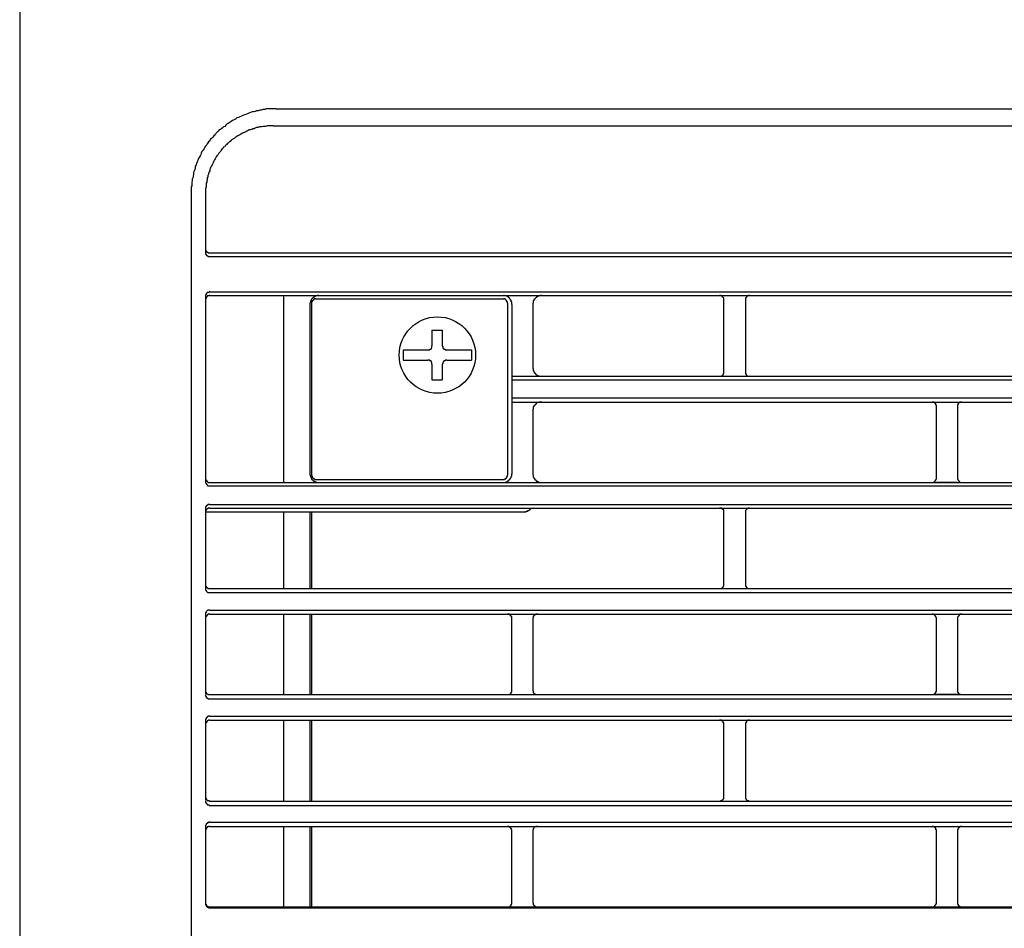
# Model space of a CAD drawing. Header units: millimetres. Extents: x 39871 to 53385, y 51832 to 57813.
# Tile 20 of 88: x 48431 to 48477, y 52581 to 52623. Entities that reach past the tile are written whole.
import ezdxf
from ezdxf import colors
from ezdxf.entities.mleader import LeaderData, LeaderLine
from ezdxf.math import Vec2, Vec3

# ---------------------------------------------------------------- set-up
doc = ezdxf.new("R2010")
doc.units = ezdxf.units.MM
doc.layers.add('AQUAREA', color=7, linetype='Continuous')
doc.layers.add('IS_KAN_OPIS', color=7, linetype='Continuous', lineweight=30)
doc.styles.add('ARIAL', font='ARIALN.TTF')

# ---------------------------------------------------------------- blocks, each defined once
blk = doc.blocks.new('SPLIT')
at = {"layer": 'AQUAREA'}
for points in [[(24287.87, -305.76), (24287.87, -306.54), (24286.4, -308.42), (24286.4, -1597.64)], [(24316.35, -979.25), (24316.15, -979.25), (24315.94, -979.25), (24315.8, -979.25), (24315.59, -979.25), (24315.38, -979.25), (24315.17, -979.25), (24315.03, -979.32), (24314.82, -979.32), (24314.6, -979.39), (24314.47, -979.39), (24314.25, -979.46), (24314.05, -979.46), (24313.9, -979.53), (24313.7, -979.6), (24313.55, -979.6), (24313.35, -979.67), (24313.14, -979.74), (24313, -979.81), (24312.79, -979.88), (24312.65, -979.95), (24312.44, -980.02), (24312.3, -980.09), (24312.09, -980.16), (24311.95, -980.23), (24311.74, -980.3), (24311.6, -980.44), (24311.45, -980.51), (24311.25, -980.58), (24311.1, -980.72), (24310.97, -980.79), (24310.75, -980.93), (24310.62, -981), (24310.48, -981.14), (24310.34, -981.28), (24310.2, -981.35), (24310.05, -981.49), (24309.85, -981.63), (24309.7, -981.7), (24309.57, -981.84), (24309.43, -981.98), (24309.29, -982.12), (24309.22, -982.26), (24309.08, -982.4), (24308.94, -982.54), (24308.8, -982.68), (24308.65, -982.82), (24308.59, -982.96), (24308.45, -983.1), (24308.3, -983.31), (24308.24, -983.45), (24308.1, -983.59), (24308.03, -983.73), (24307.89, -983.94), (24307.82, -984.08), (24307.68, -984.22), (24307.6, -984.43), (24307.54, -984.57), (24307.47, -984.71), (24307.33, -984.92), (24307.25, -985.06), (24307.19, -985.27), (24307.12, -985.41), (24307.05, -985.62), (24306.98, -985.76), (24306.9, -985.97), (24306.9, -986.11), (24306.84, -986.32), (24306.77, -986.53), (24306.7, -986.67), (24306.7, -986.88), (24306.63, -987.09), (24306.63, -987.23), (24306.55, -987.44), (24306.55, -987.65), (24306.49, -987.79), (24306.49, -988), (24306.49, -988.21), (24306.42, -988.35), (24306.42, -988.56), (24306.42, -988.77), (24306.42, -988.98), (24306.42, -989.12)], [(24316.35, -979.25), (24869.92, -979.25)], [(24316, -981.21), (24315.87, -981.21), (24315.73, -981.21), (24315.59, -981.21), (24315.45, -981.21), (24315.3, -981.21), (24315.1, -981.28), (24314.95, -981.28), (24314.82, -981.28), (24314.68, -981.35), (24314.54, -981.35), (24314.4, -981.35), (24314.25, -981.42), (24314.05, -981.42), (24313.9, -981.49), (24313.77, -981.56), (24313.63, -981.56), (24313.49, -981.63), (24313.35, -981.7), (24313.2, -981.7), (24313.07, -981.77), (24312.93, -981.84), (24312.79, -981.91), (24312.65, -981.98), (24312.5, -982.05), (24312.37, -982.12), (24312.23, -982.19), (24312.09, -982.26), (24311.95, -982.33), (24311.88, -982.4), (24311.74, -982.47), (24311.6, -982.54), (24311.45, -982.68), (24311.32, -982.75), (24311.25, -982.82), (24311.1, -982.89), (24310.97, -983.03), (24310.9, -983.1), (24310.75, -983.24), (24310.62, -983.31), (24310.55, -983.45), (24310.4, -983.52), (24310.34, -983.66), (24310.2, -983.73), (24310.13, -983.87), (24309.99, -983.94), (24309.92, -984.08), (24309.85, -984.22), (24309.7, -984.36), (24309.64, -984.43), (24309.57, -984.57), (24309.43, -984.71), (24309.35, -984.85), (24309.29, -984.92), (24309.22, -985.06), (24309.15, -985.2), (24309.08, -985.34), (24309, -985.48), (24308.94, -985.62), (24308.87, -985.76), (24308.8, -985.9), (24308.73, -986.04), (24308.65, -986.18), (24308.59, -986.32), (24308.59, -986.46), (24308.52, -986.6), (24308.45, -986.74), (24308.45, -986.88), (24308.38, -987.02), (24308.38, -987.16), (24308.3, -987.3), (24308.3, -987.51), (24308.24, -987.65), (24308.24, -987.79), (24308.17, -987.93), (24308.17, -988.07), (24308.17, -988.21), (24308.17, -988.35), (24308.1, -988.56), (24308.1, -988.7), (24308.1, -988.84), (24308.1, -988.98), (24308.1, -989.12)], [(24316, -981.21), (24870.27, -981.21)], [(24306.42, -989.12), (24306.42, -1542.75)], [(24308.1, -989.12), (24308.1, -995.98)], [(24306.42, -996.05), (24306.42, -1001.02)], [(24308.1, -995.56), (24308.1, -995.63), (24308.1, -995.7), (24308.1, -995.77), (24308.17, -995.77), (24308.17, -995.84), (24308.17, -995.91), (24308.24, -995.91), (24308.24, -995.98), (24308.3, -995.98), (24308.38, -995.98), (24308.38, -996.05), (24308.45, -996.05), (24308.52, -996.05), (24308.59, -996.05)], [(24308.1, -995.98), (24308.1, -996.05), (24308.1, -996.12), (24308.1, -996.19), (24308.17, -996.19), (24308.17, -996.26), (24308.17, -996.33), (24308.24, -996.33), (24308.24, -996.4), (24308.3, -996.4), (24308.38, -996.4), (24308.38, -996.47), (24308.45, -996.47), (24308.52, -996.47), (24308.59, -996.47)], [(24308.59, -996.05), (24877.69, -996.05)], [(24308.59, -996.47), (24877.69, -996.47)], [(24308.59, -1000.6), (24308.59, -1000.6), (24308.52, -1000.6), (24308.52, -1000.67), (24308.45, -1000.67), (24308.38, -1000.67), (24308.3, -1000.67), (24308.3, -1000.74), (24308.24, -1000.74), (24308.24, -1000.81), (24308.17, -1000.81), (24308.17, -1000.88), (24308.17, -1000.95), (24308.1, -1000.95), (24308.1, -1001.02), (24308.1, -1001.09)], [(24308.59, -1000.6), (24877.69, -1000.6)], [(24308.59, -1001.02), (24308.59, -1001.02), (24308.52, -1001.02), (24308.52, -1001.09), (24308.45, -1001.09), (24308.38, -1001.09), (24308.3, -1001.09), (24308.3, -1001.16), (24308.24, -1001.16), (24308.24, -1001.23), (24308.17, -1001.23), (24308.17, -1001.3), (24308.17, -1001.37), (24308.1, -1001.37), (24308.1, -1001.44), (24308.1, -1001.51)], [(24308.1, -1001.09), (24308.1, -1022.79)], [(24308.59, -1001.02), (24877.69, -1001.02)], [(24317.2, -1001.02), (24317.2, -1022.86)], [(24321.33, -1001.02), (24321.25, -1001.02), (24321.19, -1001.02), (24321.12, -1001.09), (24321.05, -1001.09), (24320.98, -1001.09), (24320.9, -1001.09), (24320.9, -1001.16), (24320.84, -1001.16), (24320.77, -1001.16), (24320.77, -1001.23), (24320.7, -1001.23), (24320.7, -1001.3), (24320.63, -1001.3), (24320.55, -1001.37), (24320.49, -1001.44), (24320.49, -1001.51), (24320.42, -1001.51), (24320.42, -1001.58), (24320.42, -1001.65), (24320.35, -1001.65), (24320.35, -1001.72), (24320.35, -1001.79), (24320.35, -1001.86), (24320.28, -1001.93), (24320.28, -1002), (24320.28, -1002.07)], [(24320.98, -1001.44), (24320.98, -1001.44), (24320.9, -1001.44), (24320.84, -1001.44), (24320.77, -1001.44), (24320.77, -1001.51), (24320.7, -1001.51), (24320.7, -1001.58), (24320.63, -1001.58), (24320.63, -1001.65), (24320.55, -1001.65), (24320.55, -1001.72), (24320.55, -1001.79), (24320.49, -1001.79), (24320.49, -1001.86), (24320.49, -1001.93)], [(24320.49, -1001.93), (24320.49, -1022.02)], [(24320.98, -1001.44), (24342.89, -1001.44)], [(24343.87, -1002.07), (24343.87, -1002), (24343.87, -1001.93), (24343.87, -1001.86), (24343.87, -1001.79), (24343.8, -1001.79), (24343.8, -1001.72), (24343.8, -1001.65), (24343.8, -1001.58), (24343.73, -1001.58), (24343.73, -1001.51), (24343.65, -1001.44), (24343.65, -1001.37), (24343.59, -1001.37), (24343.59, -1001.3), (24343.52, -1001.3), (24343.52, -1001.23), (24343.45, -1001.23), (24343.38, -1001.16), (24343.3, -1001.16), (24343.24, -1001.09), (24343.17, -1001.09), (24343.1, -1001.09), (24343.03, -1001.09), (24343.03, -1001.02), (24342.95, -1001.02), (24342.89, -1001.02)], [(24343.38, -1001.93), (24343.38, -1001.93), (24343.38, -1001.86), (24343.38, -1001.79), (24343.3, -1001.79), (24343.3, -1001.72), (24343.3, -1001.65), (24343.24, -1001.65), (24343.24, -1001.58), (24343.17, -1001.58), (24343.17, -1001.51), (24343.1, -1001.51), (24343.1, -1001.44), (24343.03, -1001.44), (24342.95, -1001.44), (24342.89, -1001.44)], [(24343.38, -1001.93), (24343.38, -1022.02)], [(24347.37, -1001.02), (24347.3, -1001.02), (24347.23, -1001.02), (24347.15, -1001.09), (24347.09, -1001.09), (24347.02, -1001.09), (24346.95, -1001.09), (24346.95, -1001.16), (24346.88, -1001.16), (24346.8, -1001.16), (24346.8, -1001.23), (24346.74, -1001.23), (24346.74, -1001.3), (24346.67, -1001.3), (24346.6, -1001.37), (24346.53, -1001.44), (24346.53, -1001.51), (24346.45, -1001.51), (24346.45, -1001.58), (24346.45, -1001.65), (24346.39, -1001.65), (24346.39, -1001.72), (24346.39, -1001.79), (24346.39, -1001.86), (24346.39, -1001.93), (24346.32, -1001.93), (24346.32, -1002), (24346.32, -1002.07)], [(24368.65, -1001.51), (24368.65, -1001.51), (24368.65, -1001.44), (24368.65, -1001.37), (24368.65, -1001.3), (24368.58, -1001.3), (24368.58, -1001.23), (24368.5, -1001.23), (24368.5, -1001.16), (24368.44, -1001.16), (24368.44, -1001.09), (24368.37, -1001.09), (24368.3, -1001.09), (24368.3, -1001.02), (24368.23, -1001.02), (24368.15, -1001.02)], [(24368.65, -1009.98), (24368.65, -1001.51)], [(24371.65, -1001.02), (24371.65, -1001.02), (24371.59, -1001.02), (24371.52, -1001.02), (24371.52, -1001.09), (24371.45, -1001.09), (24371.38, -1001.09), (24371.38, -1001.16), (24371.3, -1001.16), (24371.3, -1001.23), (24371.24, -1001.23), (24371.24, -1001.3), (24371.17, -1001.3), (24371.17, -1001.37), (24371.17, -1001.44), (24371.17, -1001.51)], [(24371.17, -1001.51), (24371.17, -1009.98)], [(24320.28, -1002.07), (24320.28, -1021.88)], [(24343.87, -1002.07), (24343.87, -1021.88)], [(24346.32, -1002.07), (24346.32, -1009.49)], [(24334.55, -1005.08), (24335.75, -1005.08)], [(24334.55, -1005.08), (24334.55, -1006.9)], [(24335.75, -1005.08), (24335.75, -1006.9)], [(24331.2, -1007.39), (24331.2, -1008.58)], [(24331.2, -1007.39), (24334.07, -1007.39)], [(24334.07, -1007.39), (24334.14, -1007.39), (24334.2, -1007.39), (24334.28, -1007.39), (24334.28, -1007.32), (24334.35, -1007.32), (24334.42, -1007.32), (24334.42, -1007.25), (24334.49, -1007.25), (24334.49, -1007.18), (24334.55, -1007.11), (24334.55, -1007.04), (24334.55, -1006.97), (24334.55, -1006.9)], [(24335.75, -1006.9), (24335.75, -1006.9), (24335.75, -1006.97), (24335.82, -1006.97), (24335.82, -1007.04), (24335.82, -1007.11), (24335.82, -1007.18), (24335.89, -1007.18), (24335.89, -1007.25), (24335.95, -1007.25), (24335.95, -1007.32), (24336.03, -1007.32), (24336.1, -1007.32), (24336.1, -1007.39), (24336.17, -1007.39), (24336.24, -1007.39), (24336.3, -1007.39)], [(24336.3, -1007.39), (24339.18, -1007.39)], [(24339.18, -1007.39), (24339.18, -1008.58)], [(24331.2, -1008.58), (24334.07, -1008.58)], [(24334.55, -1009.07), (24334.55, -1009.07), (24334.55, -1009), (24334.55, -1008.93), (24334.55, -1008.86), (24334.49, -1008.86), (24334.49, -1008.79), (24334.49, -1008.72), (24334.42, -1008.72), (24334.42, -1008.65), (24334.35, -1008.65), (24334.28, -1008.65), (24334.28, -1008.58), (24334.2, -1008.58), (24334.14, -1008.58), (24334.07, -1008.58)], [(24336.3, -1008.58), (24336.24, -1008.58), (24336.17, -1008.58), (24336.1, -1008.58), (24336.1, -1008.65), (24336.03, -1008.65), (24335.95, -1008.65), (24335.95, -1008.72), (24335.89, -1008.72), (24335.89, -1008.79), (24335.82, -1008.86), (24335.82, -1008.93), (24335.82, -1009), (24335.75, -1009.07)], [(24336.3, -1008.58), (24339.18, -1008.58)], [(24334.55, -1009.07), (24334.55, -1010.89)], [(24335.75, -1009.07), (24335.75, -1010.89)], [(24346.32, -1009.49), (24346.32, -1009.49), (24346.32, -1009.56), (24346.39, -1009.56), (24346.39, -1009.63), (24346.39, -1009.7), (24346.39, -1009.77), (24346.39, -1009.84), (24346.45, -1009.84), (24346.45, -1009.91), (24346.45, -1009.98), (24346.53, -1009.98), (24346.53, -1010.05), (24346.53, -1010.12), (24346.6, -1010.12), (24346.6, -1010.19), (24346.67, -1010.19), (24346.67, -1010.26), (24346.74, -1010.26), (24346.8, -1010.33), (24346.88, -1010.33), (24346.88, -1010.4), (24346.95, -1010.4), (24347.02, -1010.4), (24347.09, -1010.4), (24347.09, -1010.47), (24347.15, -1010.47), (24347.23, -1010.47), (24347.3, -1010.47), (24347.37, -1010.47)], [(24368.15, -1010.47), (24368.15, -1010.47), (24368.23, -1010.47), (24368.3, -1010.47), (24368.37, -1010.47), (24368.37, -1010.4), (24368.44, -1010.4), (24368.5, -1010.4), (24368.5, -1010.33), (24368.58, -1010.33), (24368.58, -1010.26), (24368.58, -1010.19), (24368.65, -1010.19), (24368.65, -1010.12), (24368.65, -1010.05), (24368.65, -1009.98)], [(24371.17, -1009.98), (24371.17, -1009.98), (24371.17, -1010.05), (24371.17, -1010.12), (24371.17, -1010.19), (24371.24, -1010.19), (24371.24, -1010.26), (24371.24, -1010.33), (24371.3, -1010.33), (24371.38, -1010.4), (24371.45, -1010.4), (24371.45, -1010.47), (24371.52, -1010.47), (24371.59, -1010.47), (24371.65, -1010.47)], [(24334.55, -1010.89), (24335.75, -1010.89)], [(24343.87, -1010.47), (24842.41, -1010.47)], [(24343.87, -1010.89), (24842.41, -1010.89)], [(24343.87, -1012.99), (24842.41, -1012.99)], [(24343.87, -1013.48), (24842.41, -1013.48)], [(24347.37, -1013.48), (24347.3, -1013.48), (24347.23, -1013.48), (24347.15, -1013.48), (24347.09, -1013.48), (24347.02, -1013.48), (24346.95, -1013.55), (24346.88, -1013.55), (24346.8, -1013.55), (24346.8, -1013.62), (24346.74, -1013.62), (24346.74, -1013.69), (24346.67, -1013.69), (24346.67, -1013.76), (24346.6, -1013.76), (24346.6, -1013.83), (24346.53, -1013.83), (24346.53, -1013.9), (24346.45, -1013.9), (24346.45, -1013.97), (24346.45, -1014.04), (24346.39, -1014.04), (24346.39, -1014.11), (24346.39, -1014.18), (24346.39, -1014.25), (24346.39, -1014.32), (24346.32, -1014.32), (24346.32, -1014.39), (24346.32, -1014.46)], [(24346.32, -1014.46), (24346.32, -1021.88)], [(24393.5, -1013.97), (24393.5, -1013.9), (24393.5, -1013.83), (24393.43, -1013.83), (24393.43, -1013.76), (24393.43, -1013.69), (24393.35, -1013.69), (24393.35, -1013.62), (24393.29, -1013.55), (24393.22, -1013.55), (24393.22, -1013.48), (24393.15, -1013.48), (24393.08, -1013.48), (24393, -1013.48)], [(24393.5, -1013.48), (24395.95, -1013.48)], [(24393.5, -1022.37), (24393.5, -1013.97)], [(24396.44, -1013.48), (24396.44, -1013.48), (24396.37, -1013.48), (24396.3, -1013.48), (24396.23, -1013.48), (24396.23, -1013.55), (24396.15, -1013.55), (24396.09, -1013.55), (24396.09, -1013.62), (24396.02, -1013.62), (24396.02, -1013.69), (24396.02, -1013.76), (24395.95, -1013.76), (24395.95, -1013.83), (24395.95, -1013.9), (24395.95, -1013.97)], [(24395.95, -1013.97), (24395.95, -1022.37)], [(24308.1, -1022.37), (24308.1, -1022.37), (24308.1, -1022.44), (24308.1, -1022.51), (24308.17, -1022.58), (24308.17, -1022.65), (24308.24, -1022.65), (24308.24, -1022.72), (24308.3, -1022.72), (24308.3, -1022.79), (24308.38, -1022.79), (24308.38, -1022.86), (24308.45, -1022.86), (24308.52, -1022.86), (24308.59, -1022.86)], [(24320.28, -1021.88), (24320.28, -1021.88), (24320.28, -1021.95), (24320.28, -1022.02), (24320.35, -1022.02), (24320.35, -1022.09), (24320.35, -1022.16), (24320.35, -1022.23), (24320.42, -1022.3), (24320.42, -1022.37), (24320.49, -1022.37), (24320.49, -1022.44), (24320.49, -1022.51), (24320.55, -1022.51), (24320.55, -1022.58), (24320.63, -1022.58), (24320.63, -1022.65), (24320.7, -1022.65), (24320.7, -1022.72), (24320.77, -1022.72), (24320.84, -1022.72), (24320.84, -1022.79), (24320.9, -1022.79), (24320.98, -1022.79), (24321.05, -1022.86), (24321.12, -1022.86), (24321.19, -1022.86), (24321.25, -1022.86), (24321.33, -1022.86)], [(24320.49, -1022.02), (24320.49, -1022.02), (24320.49, -1022.09), (24320.55, -1022.09), (24320.55, -1022.16), (24320.55, -1022.23), (24320.55, -1022.3), (24320.63, -1022.3), (24320.63, -1022.37), (24320.7, -1022.37), (24320.7, -1022.44), (24320.77, -1022.44), (24320.84, -1022.44), (24320.84, -1022.51), (24320.9, -1022.51), (24320.98, -1022.51)], [(24320.98, -1022.51), (24342.89, -1022.51)], [(24342.89, -1022.86), (24342.89, -1022.86), (24342.95, -1022.86), (24343.03, -1022.86), (24343.1, -1022.86), (24343.17, -1022.86), (24343.17, -1022.79), (24343.24, -1022.79), (24343.3, -1022.79), (24343.38, -1022.72), (24343.45, -1022.72), (24343.45, -1022.65), (24343.52, -1022.65), (24343.52, -1022.58), (24343.59, -1022.58), (24343.59, -1022.51), (24343.65, -1022.51), (24343.65, -1022.44), (24343.73, -1022.44), (24343.73, -1022.37), (24343.8, -1022.3), (24343.8, -1022.23), (24343.8, -1022.16), (24343.87, -1022.09), (24343.87, -1022.02), (24343.87, -1021.95), (24343.87, -1021.88)], [(24342.89, -1022.51), (24342.89, -1022.51), (24342.95, -1022.51), (24343.03, -1022.51), (24343.03, -1022.44), (24343.1, -1022.44), (24343.17, -1022.44), (24343.17, -1022.37), (24343.24, -1022.37), (24343.24, -1022.3), (24343.3, -1022.3), (24343.3, -1022.23), (24343.3, -1022.16), (24343.38, -1022.16), (24343.38, -1022.09), (24343.38, -1022.02)], [(24346.32, -1021.88), (24346.32, -1021.88), (24346.32, -1021.95), (24346.39, -1022.02), (24346.39, -1022.09), (24346.39, -1022.16), (24346.39, -1022.23), (24346.45, -1022.3), (24346.45, -1022.37), (24346.53, -1022.37), (24346.53, -1022.44), (24346.53, -1022.51), (24346.6, -1022.51), (24346.6, -1022.58), (24346.67, -1022.58), (24346.67, -1022.65), (24346.74, -1022.65), (24346.74, -1022.72), (24346.8, -1022.72), (24346.88, -1022.72), (24346.88, -1022.79), (24346.95, -1022.79), (24347.02, -1022.79), (24347.09, -1022.86), (24347.15, -1022.86), (24347.23, -1022.86), (24347.3, -1022.86), (24347.37, -1022.86)], [(24393, -1022.86), (24393, -1022.86), (24393.08, -1022.86), (24393.15, -1022.86), (24393.22, -1022.79), (24393.29, -1022.79), (24393.29, -1022.72), (24393.35, -1022.72), (24393.35, -1022.65), (24393.43, -1022.65), (24393.43, -1022.58), (24393.43, -1022.51), (24393.5, -1022.44), (24393.5, -1022.37)], [(24395.95, -1022.37), (24395.95, -1022.37), (24395.95, -1022.44), (24395.95, -1022.51), (24396.02, -1022.58), (24396.02, -1022.65), (24396.09, -1022.65), (24396.09, -1022.72), (24396.15, -1022.72), (24396.15, -1022.79), (24396.23, -1022.79), (24396.23, -1022.86), (24396.3, -1022.86), (24396.37, -1022.86), (24396.44, -1022.86)], [(24308.1, -1022.79), (24308.1, -1022.79), (24308.1, -1022.86), (24308.1, -1022.93), (24308.17, -1023), (24308.17, -1023.07), (24308.24, -1023.07), (24308.24, -1023.14), (24308.3, -1023.14), (24308.3, -1023.21), (24308.38, -1023.21), (24308.38, -1023.28), (24308.45, -1023.28), (24308.52, -1023.28), (24308.59, -1023.28)], [(24308.59, -1022.86), (24877.69, -1022.86)], [(24308.59, -1023.28), (24877.69, -1023.28)], [(24395.95, -1022.86), (24393.5, -1022.86)], [(24308.59, -1025.45), (24308.59, -1025.45), (24308.52, -1025.45), (24308.45, -1025.45), (24308.38, -1025.45), (24308.38, -1025.52), (24308.3, -1025.52), (24308.24, -1025.52), (24308.24, -1025.59), (24308.17, -1025.59), (24308.17, -1025.66), (24308.17, -1025.73), (24308.1, -1025.73), (24308.1, -1025.8), (24308.1, -1025.87), (24308.1, -1025.94)], [(24308.59, -1025.87), (24308.59, -1025.87), (24308.52, -1025.87), (24308.45, -1025.87), (24308.38, -1025.87), (24308.38, -1025.94), (24308.3, -1025.94), (24308.24, -1025.94), (24308.24, -1026.01), (24308.17, -1026.01), (24308.17, -1026.08), (24308.17, -1026.15), (24308.1, -1026.15), (24308.1, -1026.22), (24308.1, -1026.29), (24308.1, -1026.36)], [(24308.1, -1025.94), (24308.1, -1035.25)], [(24308.59, -1025.45), (24877.69, -1025.45)], [(24308.59, -1025.87), (24877.69, -1025.87)], [(24345.34, -1026.29), (24345.34, -1026.29), (24345.4, -1026.29), (24345.48, -1026.29), (24345.55, -1026.29), (24345.55, -1026.22), (24345.62, -1026.22), (24345.69, -1026.22), (24345.75, -1026.22), (24345.75, -1026.15), (24345.83, -1026.15), (24345.9, -1026.15), (24345.9, -1026.08), (24345.97, -1026.08), (24345.97, -1026.01), (24346.04, -1026.01), (24346.04, -1025.94), (24346.1, -1025.94), (24346.1, -1025.87), (24346.18, -1025.87)], [(24368.65, -1026.36), (24368.65, -1026.36), (24368.65, -1026.29), (24368.65, -1026.22), (24368.65, -1026.15), (24368.65, -1026.08), (24368.58, -1026.08), (24368.58, -1026.01), (24368.5, -1026.01), (24368.5, -1025.94), (24368.44, -1025.94), (24368.37, -1025.87), (24368.3, -1025.87), (24368.23, -1025.87), (24368.15, -1025.87)], [(24371.65, -1025.87), (24371.65, -1025.87), (24371.59, -1025.87), (24371.52, -1025.87), (24371.45, -1025.87), (24371.38, -1025.94), (24371.3, -1025.94), (24371.3, -1026.01), (24371.24, -1026.01), (24371.24, -1026.08), (24371.17, -1026.15), (24371.17, -1026.22), (24371.17, -1026.29), (24371.17, -1026.36)], [(24308.1, -1026.29), (24345.34, -1026.29)], [(24317.2, -1026.29), (24317.2, -1035.25)], [(24320.28, -1026.29), (24320.28, -1035.25)], [(24320.49, -1026.29), (24320.49, -1035.25)], [(24368.65, -1034.76), (24368.65, -1026.36)], [(24371.17, -1026.36), (24371.17, -1034.76)], [(24308.1, -1034.76), (24308.1, -1034.76), (24308.1, -1034.83), (24308.1, -1034.9), (24308.1, -1034.97), (24308.17, -1034.97), (24308.17, -1035.04), (24308.17, -1035.11), (24308.24, -1035.11), (24308.24, -1035.18), (24308.3, -1035.18), (24308.38, -1035.18), (24308.38, -1035.25), (24308.45, -1035.25), (24308.52, -1035.25), (24308.59, -1035.25)], [(24308.1, -1035.25), (24308.1, -1035.25), (24308.1, -1035.32), (24308.1, -1035.39), (24308.1, -1035.46), (24308.17, -1035.46), (24308.17, -1035.53), (24308.24, -1035.6), (24308.3, -1035.67), (24308.38, -1035.67), (24308.38, -1035.74), (24308.45, -1035.74), (24308.52, -1035.74), (24308.59, -1035.74)], [(24308.59, -1035.25), (24877.69, -1035.25)], [(24368.15, -1035.25), (24368.15, -1035.25), (24368.23, -1035.25), (24368.3, -1035.25), (24368.37, -1035.25), (24368.44, -1035.18), (24368.5, -1035.18), (24368.5, -1035.11), (24368.58, -1035.11), (24368.58, -1035.04), (24368.65, -1034.97), (24368.65, -1034.9), (24368.65, -1034.83), (24368.65, -1034.76)], [(24371.17, -1034.76), (24371.17, -1034.76), (24371.17, -1034.83), (24371.17, -1034.9), (24371.17, -1034.97), (24371.24, -1034.97), (24371.24, -1035.04), (24371.24, -1035.11), (24371.3, -1035.11), (24371.3, -1035.18), (24371.38, -1035.18), (24371.45, -1035.25), (24371.52, -1035.25), (24371.59, -1035.25), (24371.65, -1035.25)], [(24308.59, -1035.74), (24877.69, -1035.74)], [(24308.59, -1037.77), (24308.59, -1037.77), (24308.52, -1037.77), (24308.45, -1037.77), (24308.38, -1037.77), (24308.38, -1037.84), (24308.3, -1037.84), (24308.24, -1037.91), (24308.17, -1037.98), (24308.17, -1038.05), (24308.1, -1038.05), (24308.1, -1038.12), (24308.1, -1038.19), (24308.1, -1038.26)], [(24308.1, -1038.26), (24308.1, -1047.57)], [(24308.59, -1038.26), (24308.59, -1038.26), (24308.52, -1038.26), (24308.45, -1038.26), (24308.38, -1038.26), (24308.38, -1038.33), (24308.3, -1038.33), (24308.3, -1038.4), (24308.24, -1038.4), (24308.24, -1038.47), (24308.17, -1038.47), (24308.17, -1038.54), (24308.1, -1038.61), (24308.1, -1038.68), (24308.1, -1038.75)], [(24308.59, -1037.77), (24877.69, -1037.77)], [(24308.59, -1038.26), (24877.69, -1038.26)], [(24317.2, -1038.26), (24317.2, -1047.64)], [(24320.28, -1038.26), (24320.28, -1047.64)], [(24320.49, -1038.26), (24320.49, -1047.64)], [(24343.87, -1038.75), (24343.87, -1038.75), (24343.87, -1038.68), (24343.87, -1038.61), (24343.87, -1038.54), (24343.8, -1038.54), (24343.8, -1038.47), (24343.73, -1038.47), (24343.73, -1038.4), (24343.65, -1038.33), (24343.59, -1038.33), (24343.59, -1038.26), (24343.52, -1038.26), (24343.45, -1038.26), (24343.38, -1038.26)], [(24343.87, -1047.15), (24343.87, -1038.75)], [(24346.88, -1038.26), (24346.8, -1038.26), (24346.74, -1038.26), (24346.67, -1038.26), (24346.6, -1038.33), (24346.53, -1038.33), (24346.53, -1038.4), (24346.45, -1038.4), (24346.45, -1038.47), (24346.39, -1038.47), (24346.39, -1038.54), (24346.39, -1038.61), (24346.39, -1038.68), (24346.32, -1038.68), (24346.32, -1038.75)], [(24346.32, -1038.75), (24346.32, -1047.15)], [(24393.5, -1038.75), (24393.5, -1038.75), (24393.5, -1038.68), (24393.43, -1038.61), (24393.43, -1038.54), (24393.43, -1038.47), (24393.35, -1038.47), (24393.35, -1038.4), (24393.29, -1038.4), (24393.29, -1038.33), (24393.22, -1038.33), (24393.15, -1038.26), (24393.08, -1038.26), (24393, -1038.26)], [(24393.5, -1038.26), (24395.95, -1038.26)], [(24393.5, -1047.15), (24393.5, -1038.75)], [(24396.44, -1038.26), (24396.44, -1038.26), (24396.37, -1038.26), (24396.3, -1038.26), (24396.23, -1038.26), (24396.23, -1038.33), (24396.15, -1038.33), (24396.15, -1038.4), (24396.09, -1038.4), (24396.09, -1038.47), (24396.02, -1038.47), (24396.02, -1038.54), (24395.95, -1038.61), (24395.95, -1038.68), (24395.95, -1038.75)], [(24395.95, -1038.75), (24395.95, -1047.15)], [(24308.1, -1047.15), (24308.1, -1047.22), (24308.1, -1047.29), (24308.1, -1047.36), (24308.17, -1047.36), (24308.17, -1047.43), (24308.17, -1047.5), (24308.24, -1047.5), (24308.24, -1047.57), (24308.3, -1047.57), (24308.38, -1047.57), (24308.38, -1047.64), (24308.45, -1047.64), (24308.52, -1047.64), (24308.59, -1047.64)], [(24308.1, -1047.64), (24308.1, -1047.64), (24308.1, -1047.71), (24308.1, -1047.78), (24308.1, -1047.85), (24308.17, -1047.85), (24308.17, -1047.92), (24308.17, -1047.99), (24308.24, -1047.99), (24308.24, -1048.06), (24308.3, -1048.06), (24308.38, -1048.06), (24308.38, -1048.13), (24308.45, -1048.13), (24308.52, -1048.13), (24308.59, -1048.13)], [(24308.59, -1047.64), (24877.69, -1047.64)], [(24343.38, -1047.64), (24343.38, -1047.64), (24343.45, -1047.64), (24343.52, -1047.64), (24343.59, -1047.64), (24343.65, -1047.57), (24343.73, -1047.57), (24343.73, -1047.5), (24343.8, -1047.5), (24343.8, -1047.43), (24343.8, -1047.36), (24343.87, -1047.36), (24343.87, -1047.29), (24343.87, -1047.22), (24343.87, -1047.15)], [(24346.32, -1047.15), (24346.32, -1047.22), (24346.39, -1047.22), (24346.39, -1047.29), (24346.39, -1047.36), (24346.39, -1047.43), (24346.45, -1047.43), (24346.45, -1047.5), (24346.53, -1047.57), (24346.6, -1047.57), (24346.6, -1047.64), (24346.67, -1047.64), (24346.74, -1047.64), (24346.8, -1047.64), (24346.88, -1047.64)], [(24393, -1047.64), (24393, -1047.64), (24393.08, -1047.64), (24393.15, -1047.64), (24393.22, -1047.64), (24393.22, -1047.57), (24393.29, -1047.57), (24393.35, -1047.5), (24393.35, -1047.43), (24393.43, -1047.43), (24393.43, -1047.36), (24393.43, -1047.29), (24393.5, -1047.29), (24393.5, -1047.22), (24393.5, -1047.15)], [(24395.95, -1047.64), (24393.5, -1047.64)], [(24395.95, -1047.15), (24395.95, -1047.22), (24395.95, -1047.29), (24395.95, -1047.36), (24396.02, -1047.36), (24396.02, -1047.43), (24396.02, -1047.5), (24396.09, -1047.5), (24396.09, -1047.57), (24396.15, -1047.57), (24396.23, -1047.57), (24396.23, -1047.64), (24396.3, -1047.64), (24396.37, -1047.64), (24396.44, -1047.64)], [(24308.59, -1048.13), (24877.69, -1048.13)], [(24308.59, -1050.16), (24308.59, -1050.16), (24308.52, -1050.16), (24308.45, -1050.16), (24308.38, -1050.16), (24308.38, -1050.23), (24308.3, -1050.23), (24308.3, -1050.3), (24308.24, -1050.3), (24308.24, -1050.37), (24308.17, -1050.37), (24308.17, -1050.44), (24308.17, -1050.51), (24308.1, -1050.51), (24308.1, -1050.58), (24308.1, -1050.65)], [(24308.59, -1050.16), (24877.69, -1050.16)], [(24308.1, -1050.65), (24308.1, -1060.03)], [(24308.59, -1050.65), (24308.59, -1050.65), (24308.52, -1050.65), (24308.45, -1050.65), (24308.38, -1050.72), (24308.3, -1050.72), (24308.3, -1050.79), (24308.24, -1050.79), (24308.24, -1050.86), (24308.17, -1050.86), (24308.17, -1050.93), (24308.17, -1051), (24308.1, -1051), (24308.1, -1051.07), (24308.1, -1051.14)], [(24308.59, -1050.65), (24877.69, -1050.65)], [(24317.2, -1050.65), (24317.2, -1060.1)], [(24320.28, -1050.65), (24320.28, -1060.1)], [(24320.49, -1050.65), (24320.49, -1060.1)], [(24368.65, -1051.14), (24368.65, -1051.14), (24368.65, -1051.07), (24368.65, -1051), (24368.65, -1050.93), (24368.58, -1050.93), (24368.58, -1050.86), (24368.58, -1050.79), (24368.5, -1050.79), (24368.5, -1050.72), (24368.44, -1050.72), (24368.37, -1050.72), (24368.37, -1050.65), (24368.3, -1050.65), (24368.23, -1050.65), (24368.15, -1050.65)], [(24368.65, -1059.61), (24368.65, -1051.14)], [(24371.65, -1050.65), (24371.65, -1050.65), (24371.59, -1050.65), (24371.52, -1050.65), (24371.45, -1050.65), (24371.45, -1050.72), (24371.38, -1050.72), (24371.3, -1050.79), (24371.24, -1050.79), (24371.24, -1050.86), (24371.24, -1050.93), (24371.17, -1050.93), (24371.17, -1051), (24371.17, -1051.07), (24371.17, -1051.14)], [(24371.17, -1051.14), (24371.17, -1059.61)], [(24308.1, -1059.61), (24308.1, -1059.61), (24308.1, -1059.68), (24308.1, -1059.75), (24308.17, -1059.75), (24308.17, -1059.82), (24308.17, -1059.89), (24308.24, -1059.89), (24308.24, -1059.96), (24308.3, -1059.96), (24308.3, -1060.03), (24308.38, -1060.03), (24308.45, -1060.03), (24308.52, -1060.03), (24308.52, -1060.1), (24308.59, -1060.1)], [(24308.1, -1060.1), (24308.1, -1060.1), (24308.1, -1060.17), (24308.1, -1060.24), (24308.17, -1060.24), (24308.17, -1060.31), (24308.17, -1060.38), (24308.24, -1060.38), (24308.24, -1060.45), (24308.3, -1060.45), (24308.3, -1060.52), (24308.38, -1060.52), (24308.45, -1060.52), (24308.52, -1060.52), (24308.52, -1060.59), (24308.59, -1060.59)], [(24308.59, -1060.1), (24877.69, -1060.1)], [(24308.59, -1060.59), (24877.69, -1060.59)], [(24368.15, -1060.1), (24368.15, -1060.1), (24368.23, -1060.1), (24368.3, -1060.1), (24368.3, -1060.03), (24368.37, -1060.03), (24368.44, -1060.03), (24368.44, -1059.96), (24368.5, -1059.96), (24368.5, -1059.89), (24368.58, -1059.89), (24368.58, -1059.82), (24368.65, -1059.82), (24368.65, -1059.75), (24368.65, -1059.68), (24368.65, -1059.61)], [(24371.17, -1059.61), (24371.17, -1059.61), (24371.17, -1059.68), (24371.17, -1059.75), (24371.17, -1059.82), (24371.24, -1059.82), (24371.24, -1059.89), (24371.3, -1059.89), (24371.3, -1059.96), (24371.38, -1059.96), (24371.38, -1060.03), (24371.45, -1060.03), (24371.52, -1060.03), (24371.52, -1060.1), (24371.59, -1060.1), (24371.65, -1060.1)], [(24308.59, -1062.55), (24308.59, -1062.55), (24308.52, -1062.55), (24308.45, -1062.55), (24308.45, -1062.62), (24308.38, -1062.62), (24308.3, -1062.62), (24308.3, -1062.69), (24308.24, -1062.69), (24308.24, -1062.76), (24308.17, -1062.76), (24308.17, -1062.83), (24308.17, -1062.9), (24308.1, -1062.9), (24308.1, -1062.97), (24308.1, -1063.04)], [(24308.59, -1062.55), (24877.69, -1062.55)], [(24308.1, -1063.04), (24308.1, -1072.07)], [(24308.59, -1063.04), (24308.59, -1063.04), (24308.52, -1063.04), (24308.45, -1063.04), (24308.45, -1063.11), (24308.38, -1063.11), (24308.3, -1063.11), (24308.3, -1063.18), (24308.24, -1063.18), (24308.24, -1063.25), (24308.17, -1063.25), (24308.17, -1063.32), (24308.17, -1063.39), (24308.1, -1063.39), (24308.1, -1063.46), (24308.1, -1063.53)], [(24308.59, -1063.04), (24877.69, -1063.04)], [(24317.2, -1063.04), (24317.2, -1072.42)], [(24320.28, -1063.04), (24320.28, -1072.42)], [(24320.49, -1063.04), (24320.49, -1072.42)], [(24343.87, -1063.53), (24343.87, -1063.53), (24343.87, -1063.46), (24343.87, -1063.39), (24343.8, -1063.39), (24343.8, -1063.32), (24343.8, -1063.25), (24343.73, -1063.25), (24343.73, -1063.18), (24343.65, -1063.18), (24343.65, -1063.11), (24343.59, -1063.11), (24343.52, -1063.11), (24343.52, -1063.04), (24343.45, -1063.04), (24343.38, -1063.04)], [(24343.87, -1071.93), (24343.87, -1063.53)], [(24346.88, -1063.04), (24346.8, -1063.04), (24346.74, -1063.04), (24346.67, -1063.04), (24346.67, -1063.11), (24346.6, -1063.11), (24346.53, -1063.11), (24346.53, -1063.18), (24346.45, -1063.18), (24346.45, -1063.25), (24346.39, -1063.32), (24346.39, -1063.39), (24346.39, -1063.46), (24346.32, -1063.46), (24346.32, -1063.53)], [(24346.32, -1063.53), (24346.32, -1071.93)], [(24393.5, -1063.53), (24393.5, -1063.53), (24393.5, -1063.46), (24393.43, -1063.46), (24393.43, -1063.39), (24393.43, -1063.32), (24393.43, -1063.25), (24393.35, -1063.25), (24393.35, -1063.18), (24393.29, -1063.18), (24393.29, -1063.11), (24393.22, -1063.11), (24393.15, -1063.11), (24393.15, -1063.04), (24393.08, -1063.04), (24393, -1063.04)], [(24393.5, -1063.04), (24395.95, -1063.04)], [(24393.5, -1071.93), (24393.5, -1063.53)], [(24396.44, -1063.04), (24396.44, -1063.04), (24396.37, -1063.04), (24396.3, -1063.04), (24396.3, -1063.11), (24396.23, -1063.11), (24396.15, -1063.11), (24396.15, -1063.18), (24396.09, -1063.18), (24396.09, -1063.25), (24396.02, -1063.25), (24396.02, -1063.32), (24396.02, -1063.39), (24395.95, -1063.39), (24395.95, -1063.46), (24395.95, -1063.53)], [(24395.95, -1063.53), (24395.95, -1071.93)], [(24308.1, -1071.93), (24308.1, -1072), (24308.1, -1072.07), (24308.1, -1072.14), (24308.17, -1072.14), (24308.17, -1072.21), (24308.17, -1072.28), (24308.24, -1072.28), (24308.24, -1072.35), (24308.3, -1072.35), (24308.38, -1072.35), (24308.38, -1072.42), (24308.45, -1072.42), (24308.52, -1072.42), (24308.59, -1072.42)], [(24308.1, -1072.07), (24308.1, -1072.07), (24308.1, -1072.14), (24308.1, -1072.21), (24308.17, -1072.21), (24308.17, -1072.28), (24308.17, -1072.35), (24308.24, -1072.35), (24308.24, -1072.42), (24308.3, -1072.42), (24308.3, -1072.49), (24308.38, -1072.49), (24308.45, -1072.49), (24308.45, -1072.56), (24308.52, -1072.56), (24308.59, -1072.56)], [(24343.38, -1072.42), (24343.38, -1072.42), (24343.45, -1072.42), (24343.52, -1072.42), (24343.59, -1072.42), (24343.65, -1072.35), (24343.73, -1072.35), (24343.73, -1072.28), (24343.8, -1072.28), (24343.8, -1072.21), (24343.8, -1072.14), (24343.87, -1072.14), (24343.87, -1072.07), (24343.87, -1072), (24343.87, -1071.93)], [(24346.32, -1071.93), (24346.32, -1072), (24346.39, -1072), (24346.39, -1072.07), (24346.39, -1072.14), (24346.39, -1072.21), (24346.45, -1072.21), (24346.45, -1072.28), (24346.53, -1072.28), (24346.53, -1072.35), (24346.6, -1072.35), (24346.6, -1072.42), (24346.67, -1072.42), (24346.74, -1072.42), (24346.8, -1072.42), (24346.88, -1072.42)], [(24393, -1072.42), (24393, -1072.42), (24393.08, -1072.42), (24393.15, -1072.42), (24393.22, -1072.42), (24393.22, -1072.35), (24393.29, -1072.35), (24393.29, -1072.28), (24393.35, -1072.28), (24393.35, -1072.21), (24393.43, -1072.21), (24393.43, -1072.14), (24393.43, -1072.07), (24393.5, -1072.07), (24393.5, -1072), (24393.5, -1071.93)], [(24395.95, -1071.93), (24395.95, -1072), (24395.95, -1072.07), (24395.95, -1072.14), (24396.02, -1072.14), (24396.02, -1072.21), (24396.02, -1072.28), (24396.09, -1072.28), (24396.09, -1072.35), (24396.15, -1072.35), (24396.23, -1072.35), (24396.23, -1072.42), (24396.3, -1072.42), (24396.37, -1072.42), (24396.44, -1072.42)], [(24308.59, -1072.42), (24343.38, -1072.42)], [(24308.59, -1072.56), (24877.69, -1072.56)], [(24343.38, -1072.42), (24393, -1072.42)], [(24393, -1072.42), (24442.57, -1072.42)]]:
    blk.add_lwpolyline(points, dxfattribs=at)
for points in [[(24339.65, -1007.99), (24339.65, -1005.52), (24337.65, -1003.53), (24335.18, -1003.53), (24332.72, -1003.53), (24330.72, -1005.52), (24330.72, -1007.99), (24330.72, -1010.46), (24332.72, -1012.45), (24335.18, -1012.45), (24337.65, -1012.45), (24339.65, -1010.46), (24339.65, -1007.99)], [(24849.6, -1265.94), (24849.6, -1128.96), (24738.55, -1017.91), (24601.57, -1017.91), (24464.58, -1017.91), (24353.54, -1128.96), (24353.54, -1265.94), (24353.54, -1402.93), (24464.58, -1513.97), (24601.57, -1513.97), (24738.55, -1513.97), (24849.6, -1402.93), (24849.6, -1265.94)]]:
    blk.add_open_spline(points, degree=3, knots=[0, 0, 0, 0, 1, 1, 1, 2, 2, 2, 3, 3, 3, 4, 4, 4, 4], dxfattribs=at)
blk = doc.blocks.new('_None')

msp = doc.modelspace()

# ---------------------------------------------------------------- block references
at = {"lineweight": 13, "xscale": 0.4, "yscale": 0.4, "zscale": 0.4}
msp.add_blockref('SPLIT', (38716.626, 53010.774), dxfattribs=at)

# ---------------------------------------------------------------- leaders
at = {"layer": 'IS_KAN_OPIS', "color": 212}
ml = msp.add_multileader_mtext('Standard', dxfattribs=at)
ml.set_content('\\pxql;{\\C256;Układ pompowy - \\A1;obieg ogrzewania\\Pgrzejnikowego 55/45%%DC; 35kPa; 11,3kW; 917,53kg/h\\P\\C1;Pompa  1~230V; 0,2kW}', color=212, style='ARIAL')
ml.set_leader_properties(color=212)
ml.set_arrow_properties(name='NONE')
ml.build(insert=Vec2(0, 0))
ml.multileader.update_dxf_attribs({"text_left_attachment_type": 6, "text_right_attachment_type": 6, "dogleg_length": 5, "arrow_head_size": 3})
ctx = ml.context
ctx.base_point, ctx.char_height, ctx.arrow_head_size, ctx.landing_gap_size, ctx.plane_origin = Vec3(45306.642, 52379.527), 30, 3, 1, Vec3(43632.71, 52295.388)
ctx.left_attachment, ctx.right_attachment = 6, 6
notes = []
notes.append((ctx, [(0, (1, 1, 0), (45301.642, 52379.527), (1, 0), 5, [(0, [(45125.376, 52771.048)], 0, [])])]))
ctx.mtext.insert, ctx.mtext.width, ctx.mtext.flow_direction = Vec3(45307.642, 52417.856), 8077.03979, 5
for ctx, leaders in notes:
    for number, flags, end, landing, length, lines in leaders:
        leader = LeaderData()
        leader.index, (leader.has_last_leader_line, leader.has_dogleg_vector, leader.attachment_direction) = number, flags
        leader.last_leader_point, leader.dogleg_vector, leader.dogleg_length = Vec3(end), Vec3(landing), length
        for number, points, colour, breaks in lines:
            line = LeaderLine()
            line.index, line.vertices, line.color, line.breaks = number, Vec3.list(points), colors.encode_raw_color(colour), breaks
            leader.lines.append(line)
        ctx.leaders.append(leader)

doc.saveas('drawing.dxf')
